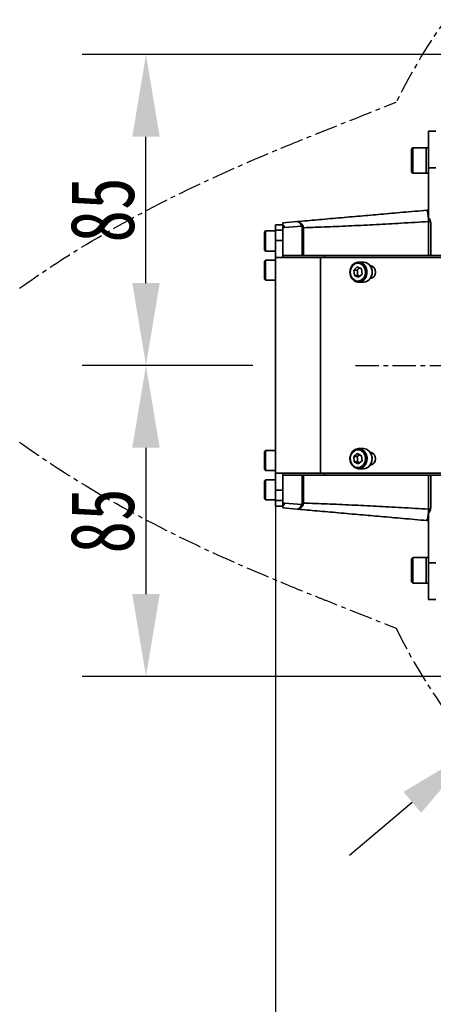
# Model space of a CAD drawing. Header units: millimetres. Extents: x 4180 to 7964, y -765 to 3096.
# Tile 4 of 30: x 5362 to 5475, y 716 to 985. Entities that reach past the tile are written whole.
import ezdxf

# ---------------------------------------------------------------- set-up
doc = ezdxf.new("R2010")
doc.units = ezdxf.units.MM
doc.header["$PDSIZE"] = -1
doc.linetypes.add('CENTER', pattern=[10.16, 6.35, -1.27, 1.27, -1.27])
doc.layers.add('细线层', color=7, linetype='Continuous')
doc.dimstyles.new('ISO-25', dxfattribs={"dimscale": 5, "dimtxt": 3.5, "dimasz": 4.5, "dimexe": 3.5, "dimexo": 0.625, "dimtad": 1, "dimdec": 1, "dimtxsty": 'Standard', "dimcen": 2.5, "dimclrd": 1, "dimclre": 1, "dimadec": 0, "dimazin": 0, "dimtfac": 1, "dimtdec": 1, "dimtmove": 1, "dimatfit": 3, "dimfxl": 1, "dimarcsym": 0})

# ---------------------------------------------------------------- blocks, each defined once
blk = doc.blocks.new('*U24')
at = {"color": 0, "linetype": 'CENTER', "transparency": 16777216}
blk.add_line((-294.49, 0), (458.69, 0), dxfattribs=at)
blk = doc.blocks.new('*D50')
at = {"color": 1, "lineweight": -2, "transparency": 16777216}
for p, q in [((5432.19, 861.12), (5432.19, 670.67)), ((5611.09, 797.76), (5611.09, 670.67)), ((5588.59, 688.17), (5454.69, 688.17))]:
    blk.add_line(p, q, dxfattribs=at)
at = {"color": 1, "transparency": 16777216}
for points in [[(5454.69, 691.92), (5454.69, 684.42), (5432.19, 688.17)], [(5588.59, 691.92), (5588.59, 684.42), (5611.09, 688.17)]]:
    blk.add_solid(points, dxfattribs=at)
at = {"layer": 'Defpoints', "color": 0, "transparency": 16777216}
for p in [(5432.19, 864.25), (5611.09, 800.88), (5432.19, 688.17)]:
    blk.add_point(p, dxfattribs=at)
at = {"color": 0, "transparency": 16777216, "insert": (5521.64, 701.86), "char_height": 17.5, "attachment_point": 5}
blk.add_mtext('{\\fHYSWLongFangSong|b1|i0|c134|p2;178,9}', dxfattribs=at)
blk = doc.blocks.new('*D52')
at = {"color": 1, "lineweight": -2, "transparency": 16777216}
for p, q in [((5482.97, 975.38), (5379.26, 975.38)), ((5396.76, 912.88), (5396.76, 952.88)), ((5425.98, 890.38), (5379.26, 890.38))]:
    blk.add_line(p, q, dxfattribs=at)
at = {"color": 1, "transparency": 16777216}
for points in [[(5393.01, 952.88), (5400.51, 952.88), (5396.76, 975.38)], [(5393.01, 912.88), (5400.51, 912.88), (5396.76, 890.38)]]:
    blk.add_solid(points, dxfattribs=at)
at = {"layer": 'Defpoints', "color": 0, "transparency": 16777216}
for p in [(5396.76, 975.38), (5486.09, 975.38), (5429.11, 890.38)]:
    blk.add_point(p, dxfattribs=at)
at = {"color": 0, "transparency": 16777216, "insert": (5384.88, 932.88), "char_height": 17.5, "attachment_point": 5, "rotation": 90}
blk.add_mtext('{\\fHYSWLongFangSong|b1|i0|c134|p2;85}', dxfattribs=at)
blk = doc.blocks.new('*D53')
at = {"color": 1, "lineweight": -2, "transparency": 16777216}
for p, q in [((5425.98, 890.38), (5379.26, 890.38)), ((5396.76, 867.88), (5396.76, 827.88)), ((5482.97, 805.38), (5379.26, 805.38))]:
    blk.add_line(p, q, dxfattribs=at)
at = {"color": 1, "transparency": 16777216}
for points in [[(5393.01, 867.88), (5400.51, 867.88), (5396.76, 890.38)], [(5393.01, 827.88), (5400.51, 827.88), (5396.76, 805.38)]]:
    blk.add_solid(points, dxfattribs=at)
at = {"layer": 'Defpoints', "color": 0, "transparency": 16777216}
for p in [(5429.11, 890.38), (5396.76, 805.38), (5486.09, 805.38)]:
    blk.add_point(p, dxfattribs=at)
at = {"color": 0, "transparency": 16777216, "insert": (5384.88, 847.88), "char_height": 17.5, "attachment_point": 5, "rotation": 90}
blk.add_mtext('{\\fHYSWLongFangSong|b1|i0|c134|p2;85}', dxfattribs=at)
blk = doc.blocks.new('*D55')
at = {"color": 1, "lineweight": -2, "transparency": 16777216}
for p, q in [((5840.09, 1083.74), (5752.54, 1009.81)), ((5486.83, 785.47), (5735.35, 995.3)), ((5469.64, 770.95), (5452.45, 756.44))]:
    blk.add_line(p, q, dxfattribs=at)
at = {"color": 1, "transparency": 16777216}
for points in [[(5750.13, 1012.68), (5754.96, 1006.95), (5735.35, 995.3)], [(5467.22, 773.82), (5472.06, 768.09), (5486.83, 785.47)]]:
    blk.add_solid(points, dxfattribs=at)
at = {"layer": 'Defpoints', "color": 0, "transparency": 16777216}
for p in [(5735.35, 995.3), (5486.83, 785.47)]:
    blk.add_point(p, dxfattribs=at)
at = {"color": 0, "transparency": 16777216, "insert": (5796.18, 1064.38), "char_height": 17.5, "attachment_point": 5, "rotation": 40.1754}
blk.add_mtext('{\\fGulim|b1|i0|c129|p0;∅325,3}', dxfattribs=at)

msp = doc.modelspace()

# ---------------------------------------------------------------- linework, layer by layer
at = {"color": 4}
msp.add_arc((5611.09, 890.38), 600, 225, 135, dxfattribs=at)
at = {"color": 2, "linetype": 'CENTER'}
msp.add_arc((5611.09, 890.38), 162.63, 206.2203, 153.7382, dxfattribs=at)
for points, knots in [([(5362.19, 911.48), (5367.57, 915.31), (5373.08, 918.95), (5387.46, 927.77), (5396.48, 932.67), (5411.93, 940.26), (5418.26, 943.16), (5428.09, 947.4), (5431.55, 948.85), (5437.67, 951.37), (5440.34, 952.44), (5444.05, 953.92), (5445.09, 954.33), (5446.14, 954.75), (5452.55, 957.29), (5458.9, 959.82), (5465.2, 962.32), (5465.22, 962.33), (5465.23, 962.33), (5465.25, 962.34)], [0.5467332, 0.5467332, 0.5467332, 0.5467332, 0.641013, 0.641013, 0.787936, 0.787936, 0.8880442, 0.8880442, 0.9421265, 0.9421265, 0.9836533, 0.9836533, 1, 1, 1, 1.1003364, 1.1003364, 1.1003364, 1.1006129, 1.1006129, 1.1006129, 1.1006129]), ([(5362.19, 869.37), (5367.57, 865.54), (5373.08, 861.9), (5387.46, 853.08), (5396.48, 848.18), (5411.93, 840.59), (5418.26, 837.69), (5428.09, 833.45), (5431.55, 832), (5437.67, 829.48), (5440.34, 828.41), (5444.05, 826.93), (5445.09, 826.52), (5446.14, 826.1), (5452.55, 823.56), (5458.9, 821.03), (5465.2, 818.53)], [0.5467332, 0.5467332, 0.5467332, 0.5467332, 0.641013, 0.641013, 0.787936, 0.787936, 0.8880442, 0.8880442, 0.9421265, 0.9421265, 0.9836533, 0.9836533, 1, 1, 1, 1.1003364, 1.1003364, 1.1003364, 1.1003364])]:
    msp.add_open_spline(points, degree=3, knots=knots, dxfattribs=at)
at = {"layer": '细线层', "linetype": 'Continuous', "lineweight": 35}
for p, q in [((5474.09, 954.38), (5476.09, 954.38)), ((5474.09, 944.38), (5474.09, 954.38)), ((5469.74, 949.88), (5469.39, 949.53)), ((5469.39, 946.38), (5469.39, 949.53)), ((5473.39, 949.88), (5469.74, 949.88)), ((5469.74, 949.88), (5469.74, 946.38)), ((5474.09, 949.88), (5473.39, 949.88)), ((5473.39, 949.88), (5473.39, 946.38)), ((5473.39, 942.88), (5473.39, 949.88)), ((5469.39, 943.23), (5469.39, 946.38)), ((5469.74, 946.38), (5469.74, 942.88)), ((5473.39, 946.38), (5473.39, 942.88)), ((5469.39, 943.23), (5469.74, 942.88)), ((5469.74, 942.88), (5473.39, 942.88)), ((5473.39, 942.88), (5474.09, 942.88)), ((5476.09, 944.38), (5474.09, 944.38)), ((5474.09, 930.67), (5474.09, 944.38)), ((5432.19, 928.84), (5434.19, 928.84)), ((5432.19, 927.32), (5432.19, 928.84)), ((5438.17, 929.69), (5434.19, 929.34)), ((5439.74, 928.46), (5439.89, 928.02)), ((5474.11, 929.69), (5474.11, 920.38)), ((5474.69, 928.96), (5474.68, 929.36)), ((5474.69, 925.02), (5474.69, 928.96)), ((5429.49, 927.13), (5429.19, 926.83)), ((5429.19, 921.93), (5429.19, 926.83)), ((5432.19, 927.13), (5429.49, 927.13)), ((5429.49, 927.13), (5429.49, 921.68)), ((5434.19, 927.32), (5432.19, 927.32)), ((5432.19, 924.5), (5432.19, 927.32)), ((5434.19, 928.04), (5434.63, 928.08)), ((5434.19, 920.38), (5434.19, 928.04)), ((5434.63, 928.08), (5439.39, 928.43)), ((5439.39, 928.43), (5439.48, 928.08)), ((5439.48, 928.08), (5439.48, 920.38)), ((5439.89, 920.38), (5439.89, 928.02)), ((5432.19, 924.5), (5434.19, 924.5)), ((5432.19, 919.88), (5432.19, 924.5)), ((5429.19, 921.93), (5429.49, 921.63)), ((5429.49, 921.68), (5429.49, 921.63)), ((5429.49, 921.63), (5432.19, 921.63)), ((5434.19, 920.38), (5434.19, 919.88)), ((5434.19, 920.38), (5445.59, 920.38)), ((5445.59, 920.38), (5565.17, 920.38)), ((5445.59, 920.38), (5445.59, 919.88)), ((5429.49, 919.13), (5429.19, 918.83)), ((5429.19, 914.32), (5429.19, 918.83)), ((5432.19, 919.13), (5429.49, 919.13)), ((5429.49, 919.13), (5429.49, 914.07)), ((5432.19, 919.88), (5432.19, 860.88)), ((5432.19, 919.88), (5444.56, 919.88)), ((5444.56, 919.88), (5444.56, 860.88)), ((5444.56, 919.88), (5574.91, 919.88)), ((5456.31, 918.63), (5454.92, 918.63)), ((5453.61, 916.41), (5454.57, 917.31)), ((5453.8, 914.98), (5453.61, 916.41)), ((5454.5, 916.41), (5453.61, 916.41)), ((5454.57, 917.31), (5455.73, 916.79)), ((5455.91, 915.36), (5454.95, 914.46)), ((5455.73, 916.79), (5455.91, 915.36)), ((5429.19, 913.93), (5429.19, 914.32)), ((5429.19, 913.93), (5429.49, 913.63)), ((5429.49, 914.07), (5429.49, 913.63)), ((5429.49, 913.63), (5432.19, 913.63)), ((5454.95, 914.46), (5453.8, 914.98)), ((5454.69, 914.98), (5453.8, 914.98)), ((5454.92, 913.13), (5456.31, 913.13)), ((5429.49, 867.13), (5429.19, 866.83)), ((5429.19, 862.27), (5429.19, 866.83)), ((5432.19, 867.13), (5429.49, 867.13)), ((5429.49, 867.13), (5429.49, 862.01)), ((5456.31, 867.63), (5454.92, 867.63)), ((5453.64, 865.5), (5454.66, 866.32)), ((5453.74, 864.06), (5453.64, 865.5)), ((5454.54, 865.5), (5453.64, 865.5)), ((5454.86, 863.44), (5453.74, 864.06)), ((5454.64, 864.06), (5453.74, 864.06)), ((5454.66, 866.32), (5455.78, 865.7)), ((5455.88, 864.26), (5454.86, 863.44)), ((5455.78, 865.7), (5455.88, 864.26)), ((5429.19, 861.93), (5429.19, 862.27)), ((5429.19, 861.93), (5429.49, 861.63)), ((5429.49, 862.01), (5429.49, 861.63)), ((5429.49, 861.63), (5432.19, 861.63)), ((5454.92, 862.13), (5456.31, 862.13)), ((5429.49, 859.13), (5429.19, 858.83)), ((5429.19, 853.93), (5429.19, 858.83)), ((5432.19, 859.13), (5429.49, 859.13)), ((5429.49, 859.13), (5429.49, 853.63)), ((5444.56, 860.88), (5432.19, 860.88)), ((5432.19, 860.88), (5432.19, 856.26)), ((5434.19, 860.88), (5434.19, 860.38)), ((5434.19, 860.38), (5445.59, 860.38)), ((5434.19, 860.38), (5434.19, 852.72)), ((5439.48, 852.68), (5439.48, 860.38)), ((5439.89, 860.38), (5439.89, 852.75)), ((5444.56, 860.88), (5574.91, 860.88)), ((5445.59, 860.88), (5445.59, 860.38)), ((5445.59, 860.38), (5565.17, 860.38)), ((5474.11, 851.08), (5474.11, 860.38)), ((5434.19, 856.26), (5432.19, 856.26)), ((5432.19, 856.26), (5432.19, 853.44)), ((5429.19, 853.93), (5429.49, 853.63)), ((5429.49, 853.63), (5432.19, 853.63)), ((5432.19, 853.44), (5434.19, 853.44)), ((5432.19, 853.44), (5432.19, 851.93)), ((5474.69, 855.75), (5474.69, 851.81)), ((5434.19, 851.93), (5432.19, 851.93)), ((5434.19, 852.72), (5434.63, 852.69)), ((5438.17, 851.08), (5434.19, 851.43)), ((5434.63, 852.69), (5439.39, 852.33)), ((5439.39, 852.33), (5439.48, 852.68)), ((5439.74, 852.3), (5439.89, 852.75)), ((5474.68, 851.41), (5474.69, 851.81)), ((5474.09, 836.38), (5474.09, 850.09)), ((5469.74, 837.88), (5469.39, 837.53)), ((5469.39, 834.38), (5469.39, 837.53)), ((5473.39, 837.88), (5469.74, 837.88)), ((5469.74, 837.88), (5469.74, 834.38)), ((5474.09, 837.88), (5473.39, 837.88)), ((5473.39, 837.88), (5473.39, 834.38)), ((5473.39, 830.88), (5473.39, 837.88)), ((5469.39, 831.23), (5469.39, 834.38)), ((5469.74, 834.38), (5469.74, 830.88)), ((5473.39, 834.38), (5473.39, 830.88)), ((5474.09, 836.38), (5476.09, 836.38)), ((5474.09, 826.38), (5474.09, 836.38)), ((5469.39, 831.23), (5469.74, 830.88)), ((5469.74, 830.88), (5473.39, 830.88)), ((5473.39, 830.88), (5474.09, 830.88)), ((5476.09, 826.38), (5474.09, 826.38))]:
    msp.add_line(p, q, dxfattribs=at)
at = {"layer": '细线层', "linetype": 'Continuous', "lineweight": 35, "flags": 128}
for points in [[(5452.72, 916.88), (5453.18, 917.74), (5453.87, 918.35), (5454.7, 918.62), (5455.57, 918.53), (5456.34, 918.07), (5456.92, 917.33), (5457.23, 916.38), (5457.23, 915.37), (5456.92, 914.43), (5456.33, 913.68), (5455.56, 913.24), (5454.69, 913.14), (5453.86, 913.42), (5453.17, 914.03), (5452.72, 914.89), (5452.56, 915.89), (5452.72, 916.88)], [(5452.8, 916.77), (5452.66, 915.83), (5452.84, 914.9), (5453.31, 914.11), (5454, 913.6), (5454.81, 913.43), (5455.61, 913.64), (5456.28, 914.19), (5456.72, 914.99), (5456.86, 915.93), (5456.68, 916.87), (5456.21, 917.65), (5455.52, 918.17), (5454.72, 918.33), (5453.92, 918.13), (5453.25, 917.58), (5452.8, 916.77)], [(5456.31, 918.63), (5456.96, 918.53), (5457.73, 918.07), (5458.31, 917.33), (5458.62, 916.38), (5458.62, 915.37), (5458.31, 914.43), (5457.72, 913.68), (5456.95, 913.24), (5456.31, 913.13)], [(5452.79, 866.06), (5453.29, 866.88), (5454.02, 867.43), (5454.87, 867.63), (5455.72, 867.47), (5456.47, 866.95), (5457.01, 866.16), (5457.26, 865.19), (5457.2, 864.18), (5456.83, 863.27), (5456.2, 862.57), (5455.4, 862.19), (5454.53, 862.17), (5453.72, 862.52), (5453.06, 863.18), (5452.66, 864.08), (5452.57, 865.08), (5452.79, 866.06)], [(5452.86, 865.93), (5452.66, 865), (5452.78, 864.06), (5453.21, 863.24), (5453.86, 862.67), (5454.66, 862.44), (5455.47, 862.58), (5456.17, 863.07), (5456.66, 863.83), (5456.86, 864.76), (5456.74, 865.71), (5456.32, 866.53), (5455.66, 867.1), (5454.87, 867.33), (5454.05, 867.19), (5453.35, 866.7), (5452.86, 865.93)], [(5456.31, 867.63), (5457.11, 867.47), (5457.86, 866.95), (5458.4, 866.16), (5458.65, 865.19), (5458.59, 864.18), (5458.22, 863.27), (5457.59, 862.57), (5456.79, 862.19), (5456.31, 862.13)]]:
    msp.add_lwpolyline(points, dxfattribs=at)
at = {"layer": '细线层', "linetype": 'Continuous', "lineweight": 35}
for centre, radius, start, end in [((5473.69, 931.79), 1, 66.4218, 95), ((5439.67, 927.31), 1.16, 86.1822, 103.8178), ((5474.05, 928.92), 0.766, 34.6288, 85.2457), ((5439.48, 926.79), 1.3, 71.4645, 90.1495), ((5457.78, 915.88), 1.82, 279.6489, 80.3511), ((5457.78, 864.88), 1.82, 279.6489, 80.3511), ((5439.67, 853.46), 1.16, 256.1822, 273.8178), ((5439.48, 853.98), 1.3, 269.8505, 288.5355), ((5474.05, 851.84), 0.766, 274.7543, 325.3712), ((5473.69, 848.97), 1, 265, 293.5782)]:
    msp.add_arc(centre, radius, start, end, dxfattribs=at)
for points, knots in [([(5473.61, 932.79), (5471.42, 932.6), (5467.2, 932.23), (5461.17, 931.7), (5455.29, 931.19), (5449.48, 930.68), (5443.67, 930.17), (5439.98, 929.85), (5438.17, 929.69)], [0, 0, 0, 0, 0.179519, 0.34613, 0.499869, 0.670785, 0.838392, 1, 1, 1, 1]), ([(5474.11, 929.69), (5474.08, 930.15), (5474.02, 931.07), (5473.89, 932.04), (5473.75, 932.68), (5473.65, 932.75), (5473.61, 932.79)], [0, 0, 0, 0, 0.25276, 0.503007, 0.751291, 1, 1, 1, 1]), ([(5474.09, 930.67), (5474.09, 930.84), (5474.09, 931.15), (5474.09, 931.35), (5474.09, 931.44)], [0, 0, 0, 0, 0.559114, 1, 1, 1, 1]), ([(5434.19, 929.34), (5434.19, 929.28), (5434.19, 929.2), (5434.19, 928.81), (5434.19, 928.7)], [0, 0, 0, 0, 0.717963, 1, 1, 1, 1]), ([(5434.19, 928.7), (5434.28, 928.67), (5434.4, 928.62), (5434.51, 928.52), (5434.6, 928.36), (5434.61, 928.21), (5434.63, 928.08)], [0, 0, 0, 0, 0.279196, 0.398698, 0.510385, 1, 1, 1, 1]), ([(5434.19, 928.7), (5434.19, 928.66), (5434.19, 928.54), (5434.19, 928.32), (5434.19, 928.14), (5434.19, 928.04)], [0, 0, 0, 0, 0.241334, 0.619291, 1, 1, 1, 1]), ([(5438.17, 929.69), (5438.44, 929.64), (5438.85, 929.58), (5439.38, 929.04), (5439.62, 928.66), (5439.74, 928.46)], [0, 0, 0, 0, 0.4983209, 0.7491411, 1, 1, 1, 1]), ([(5438.17, 929.69), (5438.38, 929.64), (5438.79, 929.56), (5439.19, 928.81), (5439.39, 928.43)], [0, 0, 0, 0, 0.4993964, 1, 1, 1, 1]), ([(5439.89, 928.02), (5442.02, 928.09), (5446.33, 928.24), (5453.01, 928.53), (5459.78, 928.87), (5466.8, 929.25), (5471.61, 929.54), (5474.11, 929.69)], [0, 0, 0, 0, 0.194711, 0.393341, 0.589114, 0.785784, 1, 1, 1, 1]), ([(5474.68, 929.36), (5474.64, 929.61), (5474.59, 929.99), (5474.36, 930.44), (5474.18, 930.6), (5474.09, 930.67)], [0, 0, 0, 0, 0.50656, 0.782571, 1, 1, 1, 1]), ([(5474.69, 920.38), (5474.69, 920.41), (5474.69, 921.81), (5474.69, 923.43), (5474.69, 925.02)], [0, 0, 0, 0, 0.022062, 1, 1, 1, 1]), ([(5455.2, 917.03), (5455.14, 916.96), (5454.95, 916.75), (5454.68, 916.55), (5454.5, 916.41)], [0, 0, 0, 0, 0.321431, 1, 1, 1, 1]), ([(5454.5, 916.41), (5454.57, 916.15), (5454.69, 915.67), (5454.69, 915.2), (5454.69, 914.98)], [0, 0, 0, 0, 0.534625, 1, 1, 1, 1]), ([(5454.69, 914.98), (5454.74, 914.96), (5454.94, 914.89), (5455.12, 914.81), (5455.26, 914.74)], [0, 0, 0, 0, 0.222359, 1, 1, 1, 1]), ([(5455.22, 866.01), (5455.17, 865.97), (5454.98, 865.8), (5454.73, 865.63), (5454.54, 865.5)], [0, 0, 0, 0, 0.257867, 1, 1, 1, 1]), ([(5454.54, 865.5), (5454.59, 865.24), (5454.68, 864.76), (5454.65, 864.28), (5454.64, 864.06)], [0, 0, 0, 0, 0.534625, 1, 1, 1, 1]), ([(5454.64, 864.06), (5454.68, 864.04), (5454.9, 863.94), (5455.09, 863.84), (5455.25, 863.75)], [0, 0, 0, 0, 0.201152, 1, 1, 1, 1]), ([(5474.69, 860.38), (5474.69, 860.35), (5474.69, 858.96), (5474.69, 857.33), (5474.69, 855.75)], [0, 0, 0, 0, 0.022062, 1, 1, 1, 1]), ([(5434.19, 852.06), (5434.19, 852.11), (5434.19, 852.23), (5434.19, 852.44), (5434.19, 852.63), (5434.19, 852.72)], [0, 0, 0, 0, 0.241334, 0.619291, 1, 1, 1, 1]), ([(5434.19, 852.06), (5434.28, 852.1), (5434.4, 852.15), (5434.51, 852.24), (5434.6, 852.4), (5434.61, 852.56), (5434.63, 852.69)], [0, 0, 0, 0, 0.279196, 0.398698, 0.510385, 1, 1, 1, 1]), ([(5434.19, 851.43), (5434.19, 851.45), (5434.19, 851.5), (5434.19, 851.87), (5434.19, 852.06)], [0, 0, 0, 0, 0.476218, 1, 1, 1, 1]), ([(5438.17, 851.08), (5438.27, 851.09), (5438.47, 851.1), (5438.9, 851.42), (5439.19, 851.97), (5439.39, 852.33)], [0, 0, 0, 0, 0.250783, 0.5004473, 1, 1, 1, 1]), ([(5438.17, 851.08), (5438.44, 851.12), (5438.85, 851.19), (5439.38, 851.72), (5439.62, 852.11), (5439.74, 852.3)], [0, 0, 0, 0, 0.498321, 0.749141, 1, 1, 1, 1]), ([(5473.61, 847.98), (5471.42, 848.17), (5467.2, 848.54), (5461.17, 849.07), (5455.29, 849.58), (5449.48, 850.09), (5443.67, 850.6), (5439.98, 850.92), (5438.17, 851.08)], [0, 0, 0, 0, 0.179519, 0.34613, 0.499869, 0.670785, 0.838392, 1, 1, 1, 1]), ([(5439.89, 852.75), (5442.02, 852.68), (5446.33, 852.53), (5453.01, 852.23), (5459.78, 851.9), (5466.8, 851.51), (5471.61, 851.23), (5474.11, 851.08)], [0, 0, 0, 0, 0.194711, 0.393341, 0.589114, 0.785784, 1, 1, 1, 1]), ([(5474.11, 851.08), (5474.08, 850.61), (5474.02, 849.69), (5473.89, 848.72), (5473.75, 848.09), (5473.65, 848.01), (5473.61, 847.98)], [0, 0, 0, 0, 0.25276, 0.503007, 0.751291, 1, 1, 1, 1]), ([(5474.09, 850.09), (5474.19, 850.17), (5474.4, 850.37), (5474.6, 850.84), (5474.65, 851.2), (5474.68, 851.41)], [0, 0, 0, 0, 0.248177, 0.588934, 1, 1, 1, 1]), ([(5474.09, 850.09), (5474.09, 849.92), (5474.09, 849.61), (5474.09, 849.41), (5474.09, 849.32)], [0, 0, 0, 0, 0.559114, 1, 1, 1, 1])]:
    msp.add_open_spline(points, degree=3, knots=knots, dxfattribs=at)

# ---------------------------------------------------------------- block references
at = {"color": 4, "linetype": 'CENTER'}
msp.add_blockref('*U24', (5748.59, 890.38), dxfattribs=at)

# ---------------------------------------------------------------- dimensions: what is measured, and where the dimension line sits
dim = msp.add_diameter_dim_2p(p1=(5486.83, 785.47), p2=(5735.35, 995.3), text='{\\fGulim|b1|i0|c129|p0;<>}', dimstyle='ISO-25', override={"dimdec": 1})
dim.commit()
dim.dimension.update_dxf_attribs({"geometry": '*D55', "text_midpoint": (5796.18, 1064.38)})
for base, p2, picture, middle in [((5396.76, 975.38), (5486.09, 975.38), '*D52', (5384.88, 932.88)), ((5396.76, 805.38), (5486.09, 805.38), '*D53', (5384.88, 847.88))]:
    dim = msp.add_linear_dim(base=base, p1=(5429.11, 890.38), p2=p2, angle=90, text='{\\fHYSWLongFangSong|b1|i0|c134|p2;<>}', dimstyle='ISO-25')
    dim.commit()
    dim.dimension.update_dxf_attribs({"geometry": picture, "text_midpoint": middle})
dim = msp.add_linear_dim(base=(5432.19, 688.17), p1=(5611.09, 800.88), p2=(5432.19, 864.25), text='{\\fHYSWLongFangSong|b1|i0|c134|p2;<>}', dimstyle='ISO-25', override={"dimtmove": 0})
dim.commit()
dim.dimension.update_dxf_attribs({"geometry": '*D50', "text_midpoint": (5521.64, 688.17), "dimtype": 160})

doc.saveas('drawing.dxf')
